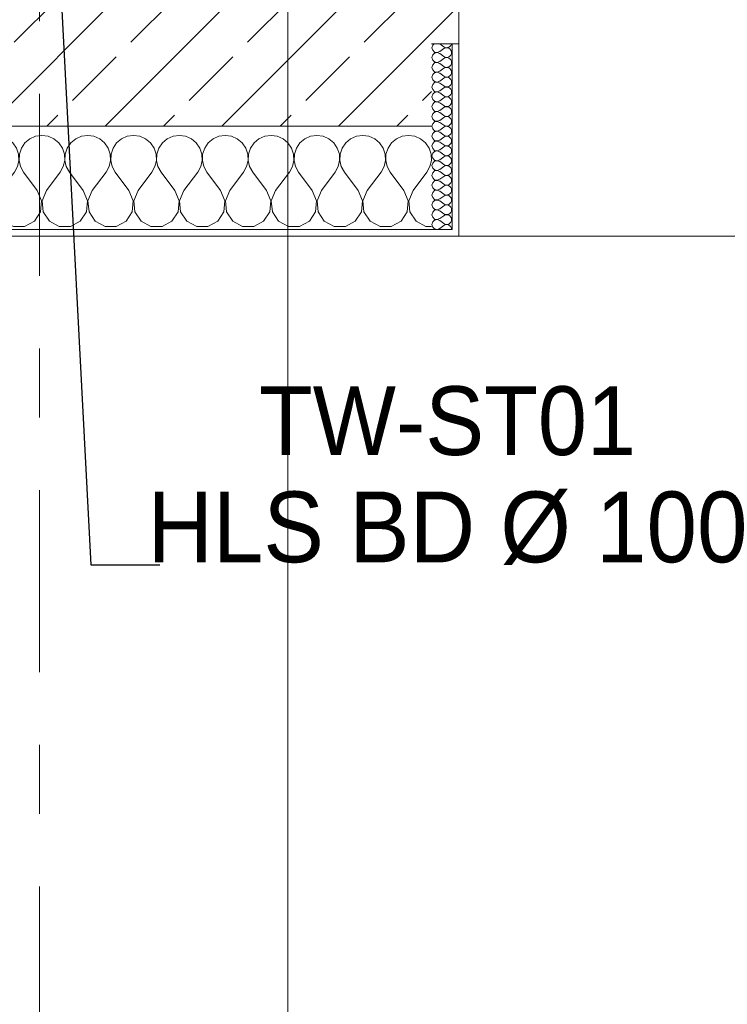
# Model space of a CAD drawing. Header units: metres. Extents: x -3.6 to 84.5, y -11 to 16.8.
# Tile 136 of 137: x 40.1 to 41.1, y -1.3 to 0.2. Entities that reach past the tile are written whole.
import ezdxf

# ---------------------------------------------------------------- set-up
doc = ezdxf.new("R2010")
doc.units = ezdxf.units.M
doc.header["$MEASUREMENT"] = 0
doc.linetypes.add('Strichlinie doppelt', pattern=[0.546806, 0.264583, -0.105833, 0.070556, -0.105833])
for name, color, linetype in [('155 - Bemaßung_ Beschriftung.Ausbau - Deckenelemente', 7, 'Continuous'), ('451 - Universal.Achsen Raster', 7, 'Continuous'), ('604 - Struktur.Wand Aussen', 7, 'Continuous'), ('Neubau_401 - Zone.Raum_ Raumbegrenzung_ Whg.', 7, 'Continuous')]:
    doc.layers.add(name, color=color, linetype=linetype)
doc.styles.add('ERSTELLTER_STIL_2', font='txt')
doc.dimstyles.new('ERSTELLTER_STIL__7', dxfattribs={"dimtxt": 0.18, "dimasz": 0.03648, "dimexe": 0.18, "dimexo": 0.0625, "dimgap": 0, "dimtad": 0, "dimtih": 1, "dimtoh": 1, "dimdec": 4, "dimzin": 0, "dimdsep": 46, "dimcen": 0.09, "dimadec": 0, "dimazin": 0, "dimtfac": 1, "dimtdec": 4, "dimtmove": 0, "dimatfit": 3, "dimldrblk": 'ARROWHEAD_11', "dimfxl": 1, "dimtolj": 1, "dimtzin": 0, "dimarcsym": 0})
pattern_1 = [(0, (0, 0), (0, 0.08660254), [0, -0.05]), (0, (0.025, 0.0433), (0, 0.08660254), [0, -0.05])]

# ---------------------------------------------------------------- blocks, each defined once
blk = doc.blocks.new('*X80')
at = {"layer": '604 - Struktur.Wand Aussen', "color": 7, "linetype": 'Continuous', "lineweight": 5}
for p, q in [((39.5825, -0.0133), (39.58, -0.0154)), ((39.5909, -0.0096), (39.5825, -0.0133)), ((39.6, -0.0083), (39.5909, -0.0096)), ((39.6091, -0.0096), (39.6, -0.0083)), ((39.6175, -0.0133), (39.6091, -0.0096)), ((39.6246, -0.0192), (39.6175, -0.0133)), ((39.6491, -0.0133), (39.6421, -0.0192)), ((39.6576, -0.0096), (39.6491, -0.0133)), ((39.6667, -0.0083), (39.6576, -0.0096)), ((39.6758, -0.0096), (39.6667, -0.0083)), ((39.6842, -0.0133), (39.6758, -0.0096)), ((39.6913, -0.0192), (39.6842, -0.0133)), ((39.7158, -0.0133), (39.7087, -0.0192)), ((39.7242, -0.0096), (39.7158, -0.0133)), ((39.7333, -0.0083), (39.7242, -0.0096)), ((39.7424, -0.0096), (39.7333, -0.0083)), ((39.7509, -0.0133), (39.7424, -0.0096)), ((39.7579, -0.0192), (39.7509, -0.0133)), ((39.7825, -0.0133), (39.7754, -0.0192)), ((39.7909, -0.0096), (39.7825, -0.0133)), ((39.8, -0.0083), (39.7909, -0.0096)), ((39.8091, -0.0096), (39.8, -0.0083)), ((39.8175, -0.0133), (39.8091, -0.0096)), ((39.8246, -0.0192), (39.8175, -0.0133)), ((39.8491, -0.0133), (39.8421, -0.0192)), ((39.8576, -0.0096), (39.8491, -0.0133)), ((39.8667, -0.0083), (39.8576, -0.0096)), ((39.8758, -0.0096), (39.8667, -0.0083)), ((39.8842, -0.0133), (39.8758, -0.0096)), ((39.8913, -0.0192), (39.8842, -0.0133)), ((39.9158, -0.0133), (39.9087, -0.0192)), ((39.9242, -0.0096), (39.9158, -0.0133)), ((39.9333, -0.0083), (39.9242, -0.0096)), ((39.9424, -0.0096), (39.9333, -0.0083)), ((39.9509, -0.0133), (39.9424, -0.0096)), ((39.9579, -0.0192), (39.9509, -0.0133)), ((39.9825, -0.0133), (39.9754, -0.0192)), ((39.9909, -0.0096), (39.9825, -0.0133)), ((40, -0.0083), (39.9909, -0.0096)), ((40.0091, -0.0096), (40, -0.0083)), ((40.0175, -0.0133), (40.0091, -0.0096)), ((40.0246, -0.0192), (40.0175, -0.0133)), ((40.0491, -0.0133), (40.0421, -0.0192)), ((40.0576, -0.0096), (40.0491, -0.0133)), ((40.0667, -0.0083), (40.0576, -0.0096)), ((40.0758, -0.0096), (40.0667, -0.0083)), ((40.0842, -0.0133), (40.0758, -0.0096)), ((40.0913, -0.0192), (40.0842, -0.0133)), ((40.1158, -0.0133), (40.1087, -0.0192)), ((40.1242, -0.0096), (40.1158, -0.0133)), ((40.1333, -0.0083), (40.1242, -0.0096)), ((40.1424, -0.0096), (40.1333, -0.0083)), ((40.1509, -0.0133), (40.1424, -0.0096)), ((40.1579, -0.0192), (40.1509, -0.0133)), ((40.1825, -0.0133), (40.1754, -0.0192)), ((40.1909, -0.0096), (40.1825, -0.0133)), ((40.2, -0.0083), (40.1909, -0.0096)), ((40.2091, -0.0096), (40.2, -0.0083)), ((40.2175, -0.0133), (40.2091, -0.0096)), ((40.2246, -0.0192), (40.2175, -0.0133)), ((40.2491, -0.0133), (40.2421, -0.0192)), ((40.2576, -0.0096), (40.2491, -0.0133)), ((40.2667, -0.0083), (40.2576, -0.0096)), ((40.2758, -0.0096), (40.2667, -0.0083)), ((40.2842, -0.0133), (40.2758, -0.0096)), ((40.2913, -0.0192), (40.2842, -0.0133)), ((40.3158, -0.0133), (40.3087, -0.0192)), ((40.3242, -0.0096), (40.3158, -0.0133)), ((40.3333, -0.0083), (40.3242, -0.0096)), ((40.3424, -0.0096), (40.3333, -0.0083)), ((40.3509, -0.0133), (40.3424, -0.0096)), ((40.3579, -0.0192), (40.3509, -0.0133)), ((40.3825, -0.0133), (40.3754, -0.0192)), ((40.3909, -0.0096), (40.3825, -0.0133)), ((40.4, -0.0083), (40.3909, -0.0096)), ((40.4091, -0.0096), (40.4, -0.0083)), ((40.4175, -0.0133), (40.4091, -0.0096)), ((40.4246, -0.0192), (40.4175, -0.0133)), ((40.4491, -0.0133), (40.4421, -0.0192)), ((40.4576, -0.0096), (40.4491, -0.0133)), ((40.4667, -0.0083), (40.4576, -0.0096)), ((40.4758, -0.0096), (40.4667, -0.0083)), ((40.4842, -0.0133), (40.4758, -0.0096)), ((40.4913, -0.0192), (40.4842, -0.0133)), ((40.5158, -0.0133), (40.5087, -0.0192)), ((40.5242, -0.0096), (40.5158, -0.0133)), ((40.5333, -0.0083), (40.5242, -0.0096)), ((40.5424, -0.0096), (40.5333, -0.0083)), ((40.5509, -0.0133), (40.5424, -0.0096)), ((40.5579, -0.0192), (40.5509, -0.0133)), ((40.5825, -0.0133), (40.5754, -0.0192)), ((40.5909, -0.0096), (40.5825, -0.0133)), ((40.6, -0.0083), (40.5909, -0.0096)), ((40.6091, -0.0096), (40.6, -0.0083)), ((40.6175, -0.0133), (40.6091, -0.0096)), ((40.6246, -0.0192), (40.6175, -0.0133)), ((40.6491, -0.0133), (40.6421, -0.0192)), ((40.6576, -0.0096), (40.6491, -0.0133)), ((40.6667, -0.0083), (40.6576, -0.0096)), ((40.6758, -0.0096), (40.6667, -0.0083)), ((40.6842, -0.0133), (40.6758, -0.0096)), ((40.6913, -0.0192), (40.6842, -0.0133)), ((39.6298, -0.0268), (39.6246, -0.0192)), ((39.6328, -0.0355), (39.6298, -0.0268)), ((39.6369, -0.0268), (39.6339, -0.0355)), ((39.6421, -0.0192), (39.6369, -0.0268)), ((39.6965, -0.0268), (39.6913, -0.0192)), ((39.6994, -0.0355), (39.6965, -0.0268)), ((39.7035, -0.0268), (39.7006, -0.0355)), ((39.7087, -0.0192), (39.7035, -0.0268)), ((39.7631, -0.0268), (39.7579, -0.0192)), ((39.7661, -0.0355), (39.7631, -0.0268)), ((39.7702, -0.0268), (39.7672, -0.0355)), ((39.7754, -0.0192), (39.7702, -0.0268)), ((39.8298, -0.0268), (39.8246, -0.0192)), ((39.8328, -0.0355), (39.8298, -0.0268)), ((39.8369, -0.0268), (39.8339, -0.0355)), ((39.8421, -0.0192), (39.8369, -0.0268)), ((39.8965, -0.0268), (39.8913, -0.0192)), ((39.8994, -0.0355), (39.8965, -0.0268)), ((39.9035, -0.0268), (39.9006, -0.0355)), ((39.9087, -0.0192), (39.9035, -0.0268)), ((39.9631, -0.0268), (39.9579, -0.0192)), ((39.9661, -0.0355), (39.9631, -0.0268)), ((39.9702, -0.0268), (39.9672, -0.0355)), ((39.9754, -0.0192), (39.9702, -0.0268)), ((40.0298, -0.0268), (40.0246, -0.0192)), ((40.0328, -0.0355), (40.0298, -0.0268)), ((40.0369, -0.0268), (40.0339, -0.0355)), ((40.0421, -0.0192), (40.0369, -0.0268)), ((40.0965, -0.0268), (40.0913, -0.0192)), ((40.0994, -0.0355), (40.0965, -0.0268)), ((40.1035, -0.0268), (40.1006, -0.0355)), ((40.1087, -0.0192), (40.1035, -0.0268)), ((40.1631, -0.0268), (40.1579, -0.0192)), ((40.1661, -0.0355), (40.1631, -0.0268)), ((40.1702, -0.0268), (40.1672, -0.0355)), ((40.1754, -0.0192), (40.1702, -0.0268)), ((40.2298, -0.0268), (40.2246, -0.0192)), ((40.2328, -0.0355), (40.2298, -0.0268)), ((40.2369, -0.0268), (40.2339, -0.0355)), ((40.2421, -0.0192), (40.2369, -0.0268)), ((40.2965, -0.0268), (40.2913, -0.0192)), ((40.2994, -0.0355), (40.2965, -0.0268)), ((40.3035, -0.0268), (40.3006, -0.0355)), ((40.3087, -0.0192), (40.3035, -0.0268)), ((40.3631, -0.0268), (40.3579, -0.0192)), ((40.3661, -0.0355), (40.3631, -0.0268)), ((40.3702, -0.0268), (40.3672, -0.0355)), ((40.3754, -0.0192), (40.3702, -0.0268)), ((40.4298, -0.0268), (40.4246, -0.0192)), ((40.4328, -0.0355), (40.4298, -0.0268)), ((40.4369, -0.0268), (40.4339, -0.0355)), ((40.4421, -0.0192), (40.4369, -0.0268)), ((40.4965, -0.0268), (40.4913, -0.0192)), ((40.4994, -0.0355), (40.4965, -0.0268)), ((40.5035, -0.0268), (40.5006, -0.0355)), ((40.5087, -0.0192), (40.5035, -0.0268)), ((40.5631, -0.0268), (40.5579, -0.0192)), ((40.5661, -0.0355), (40.5631, -0.0268)), ((40.5702, -0.0268), (40.5672, -0.0355)), ((40.5754, -0.0192), (40.5702, -0.0268)), ((40.6298, -0.0268), (40.6246, -0.0192)), ((40.6328, -0.0355), (40.6298, -0.0268)), ((40.6369, -0.0268), (40.6339, -0.0355)), ((40.6421, -0.0192), (40.6369, -0.0268)), ((40.6965, -0.0268), (40.6913, -0.0192)), ((40.6994, -0.0355), (40.6965, -0.0268)), ((39.6332, -0.0447), (39.6328, -0.0355)), ((39.6339, -0.0355), (39.6335, -0.0447)), ((39.6999, -0.0447), (39.6994, -0.0355)), ((39.7006, -0.0355), (39.7001, -0.0447)), ((39.7665, -0.0447), (39.7661, -0.0355)), ((39.7672, -0.0355), (39.7668, -0.0447)), ((39.8332, -0.0447), (39.8328, -0.0355)), ((39.8339, -0.0355), (39.8335, -0.0447)), ((39.8999, -0.0447), (39.8994, -0.0355)), ((39.9006, -0.0355), (39.9001, -0.0447)), ((39.9665, -0.0447), (39.9661, -0.0355)), ((39.9672, -0.0355), (39.9668, -0.0447)), ((40.0332, -0.0447), (40.0328, -0.0355)), ((40.0339, -0.0355), (40.0335, -0.0447)), ((40.0999, -0.0447), (40.0994, -0.0355)), ((40.1006, -0.0355), (40.1001, -0.0447)), ((40.1665, -0.0447), (40.1661, -0.0355)), ((40.1672, -0.0355), (40.1668, -0.0447)), ((40.2332, -0.0447), (40.2328, -0.0355)), ((40.2339, -0.0355), (40.2335, -0.0447)), ((40.2999, -0.0447), (40.2994, -0.0355)), ((40.3006, -0.0355), (40.3001, -0.0447)), ((40.3665, -0.0447), (40.3661, -0.0355)), ((40.3672, -0.0355), (40.3668, -0.0447)), ((40.4332, -0.0447), (40.4328, -0.0355)), ((40.4339, -0.0355), (40.4335, -0.0447)), ((40.4999, -0.0447), (40.4994, -0.0355)), ((40.5006, -0.0355), (40.5001, -0.0447)), ((40.5665, -0.0447), (40.5661, -0.0355)), ((40.5672, -0.0355), (40.5668, -0.0447)), ((40.6332, -0.0447), (40.6328, -0.0355)), ((40.6339, -0.0355), (40.6335, -0.0447)), ((40.6999, -0.0447), (40.6994, -0.0355)), ((39.6267, -0.0617), (39.6311, -0.0536)), ((39.6311, -0.0536), (39.6332, -0.0447)), ((39.6335, -0.0447), (39.6355, -0.0536)), ((39.6355, -0.0536), (39.64, -0.0617)), ((39.6933, -0.0617), (39.6978, -0.0536)), ((39.6978, -0.0536), (39.6999, -0.0447)), ((39.7001, -0.0447), (39.7022, -0.0536)), ((39.7022, -0.0536), (39.7067, -0.0617)), ((39.76, -0.0617), (39.7645, -0.0536)), ((39.7645, -0.0536), (39.7665, -0.0447)), ((39.7668, -0.0447), (39.7689, -0.0536)), ((39.7689, -0.0536), (39.7733, -0.0617)), ((39.8267, -0.0617), (39.8311, -0.0536)), ((39.8311, -0.0536), (39.8332, -0.0447)), ((39.8335, -0.0447), (39.8355, -0.0536)), ((39.8355, -0.0536), (39.84, -0.0617)), ((39.8933, -0.0617), (39.8978, -0.0536)), ((39.8978, -0.0536), (39.8999, -0.0447)), ((39.9001, -0.0447), (39.9022, -0.0536)), ((39.9022, -0.0536), (39.9067, -0.0617)), ((39.96, -0.0617), (39.9645, -0.0536)), ((39.9645, -0.0536), (39.9665, -0.0447)), ((39.9668, -0.0447), (39.9689, -0.0536)), ((39.9689, -0.0536), (39.9733, -0.0617)), ((40.0267, -0.0617), (40.0311, -0.0536)), ((40.0311, -0.0536), (40.0332, -0.0447)), ((40.0335, -0.0447), (40.0355, -0.0536)), ((40.0355, -0.0536), (40.04, -0.0617)), ((40.0933, -0.0617), (40.0978, -0.0536)), ((40.0978, -0.0536), (40.0999, -0.0447)), ((40.1001, -0.0447), (40.1022, -0.0536)), ((40.1022, -0.0536), (40.1067, -0.0617)), ((40.16, -0.0617), (40.1645, -0.0536)), ((40.1645, -0.0536), (40.1665, -0.0447)), ((40.1668, -0.0447), (40.1689, -0.0536)), ((40.1689, -0.0536), (40.1733, -0.0617)), ((40.2267, -0.0617), (40.2311, -0.0536)), ((40.2311, -0.0536), (40.2332, -0.0447)), ((40.2335, -0.0447), (40.2355, -0.0536)), ((40.2355, -0.0536), (40.24, -0.0617)), ((40.2933, -0.0617), (40.2978, -0.0536)), ((40.2978, -0.0536), (40.2999, -0.0447)), ((40.3001, -0.0447), (40.3022, -0.0536)), ((40.3022, -0.0536), (40.3067, -0.0617)), ((40.36, -0.0617), (40.3645, -0.0536)), ((40.3645, -0.0536), (40.3665, -0.0447)), ((40.3668, -0.0447), (40.3689, -0.0536)), ((40.3689, -0.0536), (40.3733, -0.0617)), ((40.4267, -0.0617), (40.4311, -0.0536)), ((40.4311, -0.0536), (40.4332, -0.0447)), ((40.4335, -0.0447), (40.4355, -0.0536)), ((40.4355, -0.0536), (40.44, -0.0617)), ((40.4933, -0.0617), (40.4978, -0.0536)), ((40.4978, -0.0536), (40.4999, -0.0447)), ((40.5001, -0.0447), (40.5022, -0.0536)), ((40.5022, -0.0536), (40.5067, -0.0617)), ((40.56, -0.0617), (40.5645, -0.0536)), ((40.5645, -0.0536), (40.5665, -0.0447)), ((40.5668, -0.0447), (40.5689, -0.0536)), ((40.5689, -0.0536), (40.5733, -0.0617)), ((40.6267, -0.0617), (40.6311, -0.0536)), ((40.6311, -0.0536), (40.6332, -0.0447)), ((40.6335, -0.0447), (40.6355, -0.0536)), ((40.6355, -0.0536), (40.64, -0.0617)), ((40.6933, -0.0617), (40.6978, -0.0536)), ((40.6978, -0.0536), (40.6999, -0.0447)), ((39.5933, -0.0883), (39.58, -0.0706)), ((39.6067, -0.0883), (39.6267, -0.0617)), ((39.66, -0.0883), (39.64, -0.0617)), ((39.6733, -0.0883), (39.6933, -0.0617)), ((39.7267, -0.0883), (39.7067, -0.0617)), ((39.74, -0.0883), (39.76, -0.0617)), ((39.7933, -0.0883), (39.7733, -0.0617)), ((39.8067, -0.0883), (39.8267, -0.0617)), ((39.86, -0.0883), (39.84, -0.0617)), ((39.8733, -0.0883), (39.8933, -0.0617)), ((39.9267, -0.0883), (39.9067, -0.0617)), ((39.94, -0.0883), (39.96, -0.0617)), ((39.9933, -0.0883), (39.9733, -0.0617)), ((40.0067, -0.0883), (40.0267, -0.0617)), ((40.06, -0.0883), (40.04, -0.0617)), ((40.0733, -0.0883), (40.0933, -0.0617)), ((40.1267, -0.0883), (40.1067, -0.0617)), ((40.14, -0.0883), (40.16, -0.0617)), ((40.1933, -0.0883), (40.1733, -0.0617)), ((40.2067, -0.0883), (40.2267, -0.0617)), ((40.26, -0.0883), (40.24, -0.0617)), ((40.2733, -0.0883), (40.2933, -0.0617)), ((40.3267, -0.0883), (40.3067, -0.0617)), ((40.34, -0.0883), (40.36, -0.0617)), ((40.3933, -0.0883), (40.3733, -0.0617)), ((40.4067, -0.0883), (40.4267, -0.0617)), ((40.46, -0.0883), (40.44, -0.0617)), ((40.4733, -0.0883), (40.4933, -0.0617)), ((40.5267, -0.0883), (40.5067, -0.0617)), ((40.54, -0.0883), (40.56, -0.0617)), ((40.5933, -0.0883), (40.5733, -0.0617)), ((40.6067, -0.0883), (40.6267, -0.0617)), ((40.66, -0.0883), (40.64, -0.0617)), ((40.6733, -0.0883), (40.6933, -0.0617)), ((39.5996, -0.1033), (39.5933, -0.0883)), ((39.6067, -0.0883), (39.6004, -0.1033)), ((39.6663, -0.1033), (39.66, -0.0883)), ((39.6733, -0.0883), (39.667, -0.1033)), ((39.733, -0.1033), (39.7267, -0.0883)), ((39.74, -0.0883), (39.7337, -0.1033)), ((39.7996, -0.1033), (39.7933, -0.0883)), ((39.8067, -0.0883), (39.8004, -0.1033)), ((39.8663, -0.1033), (39.86, -0.0883)), ((39.8733, -0.0883), (39.867, -0.1033)), ((39.933, -0.1033), (39.9267, -0.0883)), ((39.94, -0.0883), (39.9337, -0.1033)), ((39.9996, -0.1033), (39.9933, -0.0883)), ((40.0067, -0.0883), (40.0004, -0.1033)), ((40.0663, -0.1033), (40.06, -0.0883)), ((40.0733, -0.0883), (40.067, -0.1033)), ((40.133, -0.1033), (40.1267, -0.0883)), ((40.14, -0.0883), (40.1337, -0.1033)), ((40.1996, -0.1033), (40.1933, -0.0883)), ((40.2067, -0.0883), (40.2004, -0.1033)), ((40.2663, -0.1033), (40.26, -0.0883)), ((40.2733, -0.0883), (40.267, -0.1033)), ((40.333, -0.1033), (40.3267, -0.0883)), ((40.34, -0.0883), (40.3337, -0.1033)), ((40.3996, -0.1033), (40.3933, -0.0883)), ((40.4067, -0.0883), (40.4004, -0.1033)), ((40.4663, -0.1033), (40.46, -0.0883)), ((40.4733, -0.0883), (40.467, -0.1033)), ((40.533, -0.1033), (40.5267, -0.0883)), ((40.54, -0.0883), (40.5337, -0.1033)), ((40.5996, -0.1033), (40.5933, -0.0883)), ((40.6067, -0.0883), (40.6004, -0.1033)), ((40.6663, -0.1033), (40.66, -0.0883)), ((40.6733, -0.0883), (40.667, -0.1033)), ((39.5981, -0.1195), (39.5996, -0.1033)), ((39.6004, -0.1033), (39.6019, -0.1195)), ((39.6648, -0.1195), (39.6663, -0.1033)), ((39.667, -0.1033), (39.6686, -0.1195)), ((39.7314, -0.1195), (39.733, -0.1033)), ((39.7337, -0.1033), (39.7352, -0.1195)), ((39.7981, -0.1195), (39.7996, -0.1033)), ((39.8004, -0.1033), (39.8019, -0.1195)), ((39.8648, -0.1195), (39.8663, -0.1033)), ((39.867, -0.1033), (39.8686, -0.1195)), ((39.9314, -0.1195), (39.933, -0.1033)), ((39.9337, -0.1033), (39.9352, -0.1195)), ((39.9981, -0.1195), (39.9996, -0.1033)), ((40.0004, -0.1033), (40.0019, -0.1195)), ((40.0648, -0.1195), (40.0663, -0.1033)), ((40.067, -0.1033), (40.0686, -0.1195)), ((40.1314, -0.1195), (40.133, -0.1033)), ((40.1337, -0.1033), (40.1352, -0.1195)), ((40.1981, -0.1195), (40.1996, -0.1033)), ((40.2004, -0.1033), (40.2019, -0.1195)), ((40.2648, -0.1195), (40.2663, -0.1033)), ((40.267, -0.1033), (40.2686, -0.1195)), ((40.3314, -0.1195), (40.333, -0.1033)), ((40.3337, -0.1033), (40.3352, -0.1195)), ((40.3981, -0.1195), (40.3996, -0.1033)), ((40.4004, -0.1033), (40.4019, -0.1195)), ((40.4648, -0.1195), (40.4663, -0.1033)), ((40.467, -0.1033), (40.4686, -0.1195)), ((40.5314, -0.1195), (40.533, -0.1033)), ((40.5337, -0.1033), (40.5352, -0.1195)), ((40.5981, -0.1195), (40.5996, -0.1033)), ((40.6004, -0.1033), (40.6019, -0.1195)), ((40.6648, -0.1195), (40.6663, -0.1033)), ((40.667, -0.1033), (40.6686, -0.1195)), ((39.5891, -0.133), (39.5981, -0.1195)), ((39.6019, -0.1195), (39.6109, -0.133)), ((39.6558, -0.133), (39.6648, -0.1195)), ((39.6686, -0.1195), (39.6776, -0.133)), ((39.7224, -0.133), (39.7314, -0.1195)), ((39.7352, -0.1195), (39.7442, -0.133)), ((39.7891, -0.133), (39.7981, -0.1195)), ((39.8019, -0.1195), (39.8109, -0.133)), ((39.8558, -0.133), (39.8648, -0.1195)), ((39.8686, -0.1195), (39.8776, -0.133)), ((39.9224, -0.133), (39.9314, -0.1195)), ((39.9352, -0.1195), (39.9442, -0.133)), ((39.9891, -0.133), (39.9981, -0.1195)), ((40.0019, -0.1195), (40.0109, -0.133)), ((40.0558, -0.133), (40.0648, -0.1195)), ((40.0686, -0.1195), (40.0776, -0.133)), ((40.1224, -0.133), (40.1314, -0.1195)), ((40.1352, -0.1195), (40.1442, -0.133)), ((40.1891, -0.133), (40.1981, -0.1195)), ((40.2019, -0.1195), (40.2109, -0.133)), ((40.2558, -0.133), (40.2648, -0.1195)), ((40.2686, -0.1195), (40.2776, -0.133)), ((40.3224, -0.133), (40.3314, -0.1195)), ((40.3352, -0.1195), (40.3442, -0.133)), ((40.3891, -0.133), (40.3981, -0.1195)), ((40.4019, -0.1195), (40.4109, -0.133)), ((40.4558, -0.133), (40.4648, -0.1195)), ((40.4686, -0.1195), (40.4776, -0.133)), ((40.5224, -0.133), (40.5314, -0.1195)), ((40.5352, -0.1195), (40.5442, -0.133)), ((40.5891, -0.133), (40.5981, -0.1195)), ((40.6019, -0.1195), (40.6109, -0.133)), ((40.6558, -0.133), (40.6648, -0.1195)), ((40.6686, -0.1195), (40.6776, -0.133)), ((39.58, -0.1379), (39.5891, -0.133)), ((39.6109, -0.133), (39.6252, -0.1407)), ((39.6252, -0.1407), (39.6415, -0.1407)), ((39.6415, -0.1407), (39.6558, -0.133)), ((39.6776, -0.133), (39.6919, -0.1407)), ((39.6919, -0.1407), (39.7081, -0.1407)), ((39.7081, -0.1407), (39.7224, -0.133)), ((39.7442, -0.133), (39.7585, -0.1407)), ((39.7585, -0.1407), (39.7748, -0.1407)), ((39.7748, -0.1407), (39.7891, -0.133)), ((39.8109, -0.133), (39.8252, -0.1407)), ((39.8252, -0.1407), (39.8415, -0.1407)), ((39.8415, -0.1407), (39.8558, -0.133)), ((39.8776, -0.133), (39.8919, -0.1407)), ((39.8919, -0.1407), (39.9081, -0.1407)), ((39.9081, -0.1407), (39.9224, -0.133)), ((39.9442, -0.133), (39.9585, -0.1407)), ((39.9585, -0.1407), (39.9748, -0.1407)), ((39.9748, -0.1407), (39.9891, -0.133)), ((40.0109, -0.133), (40.0252, -0.1407)), ((40.0252, -0.1407), (40.0415, -0.1407)), ((40.0415, -0.1407), (40.0558, -0.133)), ((40.0776, -0.133), (40.0919, -0.1407)), ((40.0919, -0.1407), (40.1081, -0.1407)), ((40.1081, -0.1407), (40.1224, -0.133)), ((40.1442, -0.133), (40.1585, -0.1407)), ((40.1585, -0.1407), (40.1748, -0.1407)), ((40.1748, -0.1407), (40.1891, -0.133)), ((40.2109, -0.133), (40.2252, -0.1407)), ((40.2252, -0.1407), (40.2415, -0.1407)), ((40.2415, -0.1407), (40.2558, -0.133)), ((40.2776, -0.133), (40.2919, -0.1407)), ((40.2919, -0.1407), (40.3081, -0.1407)), ((40.3081, -0.1407), (40.3224, -0.133)), ((40.3442, -0.133), (40.3585, -0.1407)), ((40.3585, -0.1407), (40.3748, -0.1407)), ((40.3748, -0.1407), (40.3891, -0.133)), ((40.4109, -0.133), (40.4252, -0.1407)), ((40.4252, -0.1407), (40.4415, -0.1407)), ((40.4415, -0.1407), (40.4558, -0.133)), ((40.4776, -0.133), (40.4919, -0.1407)), ((40.4919, -0.1407), (40.5081, -0.1407)), ((40.5081, -0.1407), (40.5224, -0.133)), ((40.5442, -0.133), (40.5585, -0.1407)), ((40.5585, -0.1407), (40.5748, -0.1407)), ((40.5748, -0.1407), (40.5891, -0.133)), ((40.6109, -0.133), (40.6252, -0.1407)), ((40.6252, -0.1407), (40.6415, -0.1407)), ((40.6415, -0.1407), (40.6558, -0.133)), ((40.6776, -0.133), (40.6919, -0.1407)), ((40.6919, -0.1407), (40.7, -0.1407))]:
    blk.add_line(p, q, dxfattribs=at)
blk = doc.blocks.new('*X86')
at = {"layer": '604 - Struktur.Wand Aussen', "color": 7, "linetype": 'Continuous', "lineweight": 5}
for p, q in [((40.7018, 0.123), (40.7007, 0.1193)), ((40.7007, 0.1193), (40.7018, 0.1155)), ((40.7039, 0.125), (40.7018, 0.123)), ((40.7018, 0.1155), (40.7047, 0.1129)), ((40.7121, 0.125), (40.7179, 0.1207)), ((40.7121, 0.1136), (40.7179, 0.1179)), ((40.7179, 0.1207), (40.7196, 0.1198)), ((40.7196, 0.1188), (40.7179, 0.1179)), ((40.7196, 0.1198), (40.7215, 0.1193)), ((40.7215, 0.1193), (40.7196, 0.1188)), ((40.7215, 0.1193), (40.7235, 0.1194)), ((40.7235, 0.1192), (40.7215, 0.1193)), ((40.7235, 0.1194), (40.7253, 0.12)), ((40.7253, 0.1185), (40.7235, 0.1192)), ((40.7253, 0.12), (40.727, 0.1212)), ((40.727, 0.1174), (40.7253, 0.1185)), ((40.727, 0.1212), (40.7282, 0.1227)), ((40.7282, 0.1159), (40.727, 0.1174)), ((40.7282, 0.1227), (40.729, 0.1245)), ((40.729, 0.1141), (40.7282, 0.1159)), ((40.729, 0.1245), (40.7291, 0.125)), ((40.7018, 0.1088), (40.7007, 0.105)), ((40.7007, 0.105), (40.7018, 0.1012)), ((40.7047, 0.1114), (40.7018, 0.1088)), ((40.7018, 0.1012), (40.7047, 0.0986)), ((40.7047, 0.1129), (40.7085, 0.1122)), ((40.7085, 0.1121), (40.7047, 0.1114)), ((40.7085, 0.1122), (40.7121, 0.1136)), ((40.7121, 0.1107), (40.7085, 0.1121)), ((40.7121, 0.1107), (40.7179, 0.1064)), ((40.7121, 0.0993), (40.7179, 0.1036)), ((40.7179, 0.1064), (40.7196, 0.1055)), ((40.7196, 0.1045), (40.7179, 0.1036)), ((40.7196, 0.1055), (40.7215, 0.105)), ((40.7215, 0.105), (40.7196, 0.1045)), ((40.7215, 0.105), (40.7235, 0.1051)), ((40.7235, 0.1049), (40.7215, 0.105)), ((40.7235, 0.1051), (40.7253, 0.1058)), ((40.7253, 0.1042), (40.7235, 0.1049)), ((40.7253, 0.1058), (40.727, 0.1069)), ((40.727, 0.1031), (40.7253, 0.1042)), ((40.727, 0.1069), (40.7282, 0.1084)), ((40.7282, 0.1016), (40.727, 0.1031)), ((40.7282, 0.1084), (40.729, 0.1102)), ((40.729, 0.0998), (40.7282, 0.1016)), ((40.7293, 0.1121), (40.729, 0.1141)), ((40.729, 0.1102), (40.7293, 0.1121)), ((40.7018, 0.0945), (40.7007, 0.0907)), ((40.7007, 0.0907), (40.7018, 0.087)), ((40.7047, 0.0971), (40.7018, 0.0945)), ((40.7018, 0.087), (40.7047, 0.0843)), ((40.7047, 0.0986), (40.7085, 0.0979)), ((40.7085, 0.0978), (40.7047, 0.0971)), ((40.7085, 0.0979), (40.7121, 0.0993)), ((40.7121, 0.0964), (40.7085, 0.0978)), ((40.7121, 0.0964), (40.7179, 0.0921)), ((40.7121, 0.085), (40.7179, 0.0893)), ((40.7179, 0.0921), (40.7196, 0.0912)), ((40.7196, 0.0902), (40.7179, 0.0893)), ((40.7196, 0.0912), (40.7215, 0.0907)), ((40.7215, 0.0907), (40.7196, 0.0902)), ((40.7215, 0.0907), (40.7235, 0.0908)), ((40.7235, 0.0906), (40.7215, 0.0907)), ((40.7235, 0.0908), (40.7253, 0.0915)), ((40.7253, 0.09), (40.7235, 0.0906)), ((40.7253, 0.0915), (40.727, 0.0926)), ((40.727, 0.0888), (40.7253, 0.09)), ((40.727, 0.0926), (40.7282, 0.0941)), ((40.7282, 0.0873), (40.727, 0.0888)), ((40.7282, 0.0941), (40.729, 0.0959)), ((40.729, 0.0855), (40.7282, 0.0873)), ((40.7293, 0.0979), (40.729, 0.0998)), ((40.729, 0.0959), (40.7293, 0.0979)), ((40.7018, 0.0802), (40.7007, 0.0764)), ((40.7007, 0.0764), (40.7018, 0.0727)), ((40.7047, 0.0828), (40.7018, 0.0802)), ((40.7018, 0.0727), (40.7047, 0.07)), ((40.7047, 0.0843), (40.7085, 0.0836)), ((40.7085, 0.0835), (40.7047, 0.0828)), ((40.7085, 0.0836), (40.7121, 0.085)), ((40.7121, 0.0821), (40.7085, 0.0835)), ((40.7121, 0.0821), (40.7179, 0.0779)), ((40.7121, 0.0707), (40.7179, 0.075)), ((40.7179, 0.0779), (40.7196, 0.0769)), ((40.7196, 0.076), (40.7179, 0.075)), ((40.7196, 0.0769), (40.7215, 0.0765)), ((40.7215, 0.0764), (40.7196, 0.076)), ((40.7215, 0.0765), (40.7235, 0.0766)), ((40.7235, 0.0763), (40.7215, 0.0764)), ((40.7235, 0.0766), (40.7253, 0.0772)), ((40.7253, 0.0757), (40.7235, 0.0763)), ((40.7253, 0.0772), (40.727, 0.0783)), ((40.727, 0.0746), (40.7253, 0.0757)), ((40.727, 0.0783), (40.7282, 0.0798)), ((40.7282, 0.073), (40.727, 0.0746)), ((40.7282, 0.0798), (40.729, 0.0816)), ((40.729, 0.0712), (40.7282, 0.073)), ((40.7293, 0.0836), (40.729, 0.0855)), ((40.729, 0.0816), (40.7293, 0.0836)), ((40.7018, 0.0659), (40.7007, 0.0621)), ((40.7007, 0.0621), (40.7018, 0.0584)), ((40.7047, 0.0685), (40.7018, 0.0659)), ((40.7018, 0.0584), (40.7047, 0.0558)), ((40.7047, 0.07), (40.7085, 0.0693)), ((40.7085, 0.0693), (40.7047, 0.0685)), ((40.7085, 0.0693), (40.7121, 0.0707)), ((40.7121, 0.0679), (40.7085, 0.0693)), ((40.7121, 0.0679), (40.7179, 0.0636)), ((40.7121, 0.0564), (40.7179, 0.0607)), ((40.7179, 0.0636), (40.7196, 0.0626)), ((40.7196, 0.0617), (40.7179, 0.0607)), ((40.7196, 0.0626), (40.7215, 0.0622)), ((40.7215, 0.0621), (40.7196, 0.0617)), ((40.7215, 0.0622), (40.7235, 0.0623)), ((40.7235, 0.062), (40.7215, 0.0621)), ((40.7235, 0.0623), (40.7253, 0.0629)), ((40.7253, 0.0614), (40.7235, 0.062)), ((40.7253, 0.0629), (40.727, 0.064)), ((40.727, 0.0603), (40.7253, 0.0614)), ((40.727, 0.064), (40.7282, 0.0655)), ((40.7282, 0.0588), (40.727, 0.0603)), ((40.7282, 0.0655), (40.729, 0.0673)), ((40.729, 0.057), (40.7282, 0.0588)), ((40.7293, 0.0693), (40.729, 0.0712)), ((40.729, 0.0673), (40.7293, 0.0693)), ((40.7018, 0.0516), (40.7007, 0.0479)), ((40.7007, 0.0479), (40.7018, 0.0441)), ((40.7047, 0.0542), (40.7018, 0.0516)), ((40.7018, 0.0441), (40.7047, 0.0415)), ((40.7047, 0.0558), (40.7085, 0.055)), ((40.7085, 0.055), (40.7047, 0.0542)), ((40.7085, 0.055), (40.7121, 0.0564)), ((40.7121, 0.0536), (40.7085, 0.055)), ((40.7121, 0.0536), (40.7179, 0.0493)), ((40.7121, 0.0421), (40.7179, 0.0464)), ((40.7179, 0.0493), (40.7196, 0.0483)), ((40.7196, 0.0474), (40.7179, 0.0464)), ((40.7196, 0.0483), (40.7215, 0.0479)), ((40.7215, 0.0478), (40.7196, 0.0474)), ((40.7215, 0.0479), (40.7235, 0.048)), ((40.7235, 0.0477), (40.7215, 0.0478)), ((40.7235, 0.048), (40.7253, 0.0486)), ((40.7253, 0.0471), (40.7235, 0.0477)), ((40.7253, 0.0486), (40.727, 0.0497)), ((40.727, 0.046), (40.7253, 0.0471)), ((40.727, 0.0497), (40.7282, 0.0512)), ((40.7282, 0.0445), (40.727, 0.046)), ((40.7282, 0.0512), (40.729, 0.053)), ((40.729, 0.0427), (40.7282, 0.0445)), ((40.7293, 0.055), (40.729, 0.057)), ((40.729, 0.053), (40.7293, 0.055)), ((40.7018, 0.0373), (40.7007, 0.0336)), ((40.7007, 0.0336), (40.7018, 0.0298)), ((40.7047, 0.04), (40.7018, 0.0373)), ((40.7018, 0.0298), (40.7047, 0.0272)), ((40.7047, 0.0415), (40.7085, 0.0407)), ((40.7085, 0.0407), (40.7047, 0.04)), ((40.7085, 0.0407), (40.7121, 0.0421)), ((40.7121, 0.0393), (40.7085, 0.0407)), ((40.7121, 0.0393), (40.7179, 0.035)), ((40.7121, 0.0279), (40.7179, 0.0321)), ((40.7179, 0.035), (40.7196, 0.034)), ((40.7196, 0.0331), (40.7179, 0.0321)), ((40.7196, 0.034), (40.7215, 0.0336)), ((40.7215, 0.0335), (40.7196, 0.0331)), ((40.7215, 0.0336), (40.7235, 0.0337)), ((40.7235, 0.0334), (40.7215, 0.0335)), ((40.7235, 0.0337), (40.7253, 0.0343)), ((40.7253, 0.0328), (40.7235, 0.0334)), ((40.7253, 0.0343), (40.727, 0.0354)), ((40.727, 0.0317), (40.7253, 0.0328)), ((40.727, 0.0354), (40.7282, 0.037)), ((40.7282, 0.0302), (40.727, 0.0317)), ((40.7282, 0.037), (40.729, 0.0388)), ((40.729, 0.0284), (40.7282, 0.0302)), ((40.7293, 0.0407), (40.729, 0.0427)), ((40.729, 0.0388), (40.7293, 0.0407)), ((40.7018, 0.023), (40.7007, 0.0193)), ((40.7007, 0.0193), (40.7018, 0.0155)), ((40.7047, 0.0257), (40.7018, 0.023)), ((40.7018, 0.0155), (40.7047, 0.0129)), ((40.7047, 0.0272), (40.7085, 0.0265)), ((40.7085, 0.0264), (40.7047, 0.0257)), ((40.7085, 0.0265), (40.7121, 0.0279)), ((40.7121, 0.025), (40.7085, 0.0264)), ((40.7121, 0.025), (40.7179, 0.0207)), ((40.7121, 0.0136), (40.7179, 0.0179)), ((40.7179, 0.0207), (40.7196, 0.0198)), ((40.7196, 0.0188), (40.7179, 0.0179)), ((40.7196, 0.0198), (40.7215, 0.0193)), ((40.7215, 0.0193), (40.7196, 0.0188)), ((40.7215, 0.0193), (40.7235, 0.0194)), ((40.7235, 0.0192), (40.7215, 0.0193)), ((40.7235, 0.0194), (40.7253, 0.02)), ((40.7253, 0.0185), (40.7235, 0.0192)), ((40.7253, 0.02), (40.727, 0.0212)), ((40.727, 0.0174), (40.7253, 0.0185)), ((40.727, 0.0212), (40.7282, 0.0227)), ((40.7282, 0.0159), (40.727, 0.0174)), ((40.7282, 0.0227), (40.729, 0.0245)), ((40.729, 0.0141), (40.7282, 0.0159)), ((40.7293, 0.0264), (40.729, 0.0284)), ((40.729, 0.0245), (40.7293, 0.0264)), ((40.7018, 0.0088), (40.7007, 0.005)), ((40.7007, 0.005), (40.7018, 0.0012)), ((40.7047, 0.0114), (40.7018, 0.0088)), ((40.7018, 0.0012), (40.7047, -0.0014)), ((40.7047, 0.0129), (40.7085, 0.0122)), ((40.7085, 0.0121), (40.7047, 0.0114)), ((40.7085, 0.0122), (40.7121, 0.0136)), ((40.7121, 0.0107), (40.7085, 0.0121)), ((40.7121, 0.0107), (40.7179, 0.0064)), ((40.7121, -0.0007), (40.7179, 0.0036)), ((40.7179, 0.0064), (40.7196, 0.0055)), ((40.7196, 0.0045), (40.7179, 0.0036)), ((40.7196, 0.0055), (40.7215, 0.005)), ((40.7215, 0.005), (40.7196, 0.0045)), ((40.7215, 0.005), (40.7235, 0.0051)), ((40.7235, 0.0049), (40.7215, 0.005)), ((40.7235, 0.0051), (40.7253, 0.0058)), ((40.7253, 0.0042), (40.7235, 0.0049)), ((40.7253, 0.0058), (40.727, 0.0069)), ((40.727, 0.0031), (40.7253, 0.0042)), ((40.727, 0.0069), (40.7282, 0.0084)), ((40.7282, 0.0016), (40.727, 0.0031)), ((40.7282, 0.0084), (40.729, 0.0102)), ((40.729, -0.0002), (40.7282, 0.0016)), ((40.7293, 0.0121), (40.729, 0.0141)), ((40.729, 0.0102), (40.7293, 0.0121)), ((40.7018, -0.0055), (40.7007, -0.0093)), ((40.7007, -0.0093), (40.7018, -0.013)), ((40.7047, -0.0029), (40.7018, -0.0055)), ((40.7018, -0.013), (40.7047, -0.0157)), ((40.7047, -0.0014), (40.7085, -0.0021)), ((40.7085, -0.0022), (40.7047, -0.0029)), ((40.7085, -0.0021), (40.7121, -0.0007)), ((40.7121, -0.0036), (40.7085, -0.0022)), ((40.7121, -0.0036), (40.7179, -0.0079)), ((40.7121, -0.015), (40.7179, -0.0107)), ((40.7179, -0.0079), (40.7196, -0.0088)), ((40.7196, -0.0098), (40.7179, -0.0107)), ((40.7196, -0.0088), (40.7215, -0.0093)), ((40.7215, -0.0093), (40.7196, -0.0098)), ((40.7215, -0.0093), (40.7235, -0.0092)), ((40.7235, -0.0094), (40.7215, -0.0093)), ((40.7235, -0.0092), (40.7253, -0.0085)), ((40.7253, -0.01), (40.7235, -0.0094)), ((40.7253, -0.0085), (40.727, -0.0074)), ((40.727, -0.0112), (40.7253, -0.01)), ((40.727, -0.0074), (40.7282, -0.0059)), ((40.7282, -0.0127), (40.727, -0.0112)), ((40.7282, -0.0059), (40.729, -0.0041)), ((40.729, -0.0145), (40.7282, -0.0127)), ((40.7293, -0.0021), (40.729, -0.0002)), ((40.729, -0.0041), (40.7293, -0.0021)), ((40.7018, -0.0198), (40.7007, -0.0236)), ((40.7007, -0.0236), (40.7018, -0.0273)), ((40.7047, -0.0172), (40.7018, -0.0198)), ((40.7018, -0.0273), (40.7047, -0.03)), ((40.7047, -0.0157), (40.7085, -0.0164)), ((40.7085, -0.0165), (40.7047, -0.0172)), ((40.7085, -0.0164), (40.7121, -0.015)), ((40.7121, -0.0179), (40.7085, -0.0165)), ((40.7121, -0.0179), (40.7179, -0.0221)), ((40.7121, -0.0293), (40.7179, -0.025)), ((40.7179, -0.0221), (40.7196, -0.0231)), ((40.7196, -0.024), (40.7179, -0.025)), ((40.7196, -0.0231), (40.7215, -0.0235)), ((40.7215, -0.0236), (40.7196, -0.024)), ((40.7215, -0.0235), (40.7235, -0.0234)), ((40.7235, -0.0237), (40.7215, -0.0236)), ((40.7235, -0.0234), (40.7253, -0.0228)), ((40.7253, -0.0243), (40.7235, -0.0237)), ((40.7253, -0.0228), (40.727, -0.0217)), ((40.727, -0.0254), (40.7253, -0.0243)), ((40.727, -0.0217), (40.7282, -0.0202)), ((40.7282, -0.027), (40.727, -0.0254)), ((40.7282, -0.0202), (40.729, -0.0184)), ((40.729, -0.0288), (40.7282, -0.027)), ((40.7293, -0.0164), (40.729, -0.0145)), ((40.729, -0.0184), (40.7293, -0.0164)), ((40.7018, -0.0341), (40.7007, -0.0379)), ((40.7007, -0.0379), (40.7018, -0.0416)), ((40.7047, -0.0315), (40.7018, -0.0341)), ((40.7018, -0.0416), (40.7047, -0.0442)), ((40.7047, -0.03), (40.7085, -0.0307)), ((40.7085, -0.0307), (40.7047, -0.0315)), ((40.7085, -0.0307), (40.7121, -0.0293)), ((40.7121, -0.0321), (40.7085, -0.0307)), ((40.7121, -0.0321), (40.7179, -0.0364)), ((40.7121, -0.0436), (40.7179, -0.0393)), ((40.7179, -0.0364), (40.7196, -0.0374)), ((40.7196, -0.0383), (40.7179, -0.0393)), ((40.7196, -0.0374), (40.7215, -0.0378)), ((40.7215, -0.0379), (40.7196, -0.0383)), ((40.7215, -0.0378), (40.7235, -0.0377)), ((40.7235, -0.038), (40.7215, -0.0379)), ((40.7235, -0.0377), (40.7253, -0.0371)), ((40.7253, -0.0386), (40.7235, -0.038)), ((40.7253, -0.0371), (40.727, -0.036)), ((40.727, -0.0397), (40.7253, -0.0386)), ((40.727, -0.036), (40.7282, -0.0345)), ((40.7282, -0.0412), (40.727, -0.0397)), ((40.7282, -0.0345), (40.729, -0.0327)), ((40.729, -0.043), (40.7282, -0.0412)), ((40.7293, -0.0307), (40.729, -0.0288)), ((40.729, -0.0327), (40.7293, -0.0307)), ((40.7018, -0.0484), (40.7007, -0.0521)), ((40.7007, -0.0521), (40.7018, -0.0559)), ((40.7047, -0.0458), (40.7018, -0.0484)), ((40.7018, -0.0559), (40.7047, -0.0585)), ((40.7047, -0.0442), (40.7085, -0.045)), ((40.7085, -0.045), (40.7047, -0.0458)), ((40.7085, -0.045), (40.7121, -0.0436)), ((40.7121, -0.0464), (40.7085, -0.045)), ((40.7121, -0.0464), (40.7179, -0.0507)), ((40.7121, -0.0579), (40.7179, -0.0536)), ((40.7179, -0.0507), (40.7196, -0.0517)), ((40.7196, -0.0526), (40.7179, -0.0536)), ((40.7196, -0.0517), (40.7215, -0.0521)), ((40.7215, -0.0522), (40.7196, -0.0526)), ((40.7215, -0.0521), (40.7235, -0.052)), ((40.7235, -0.0523), (40.7215, -0.0522)), ((40.7235, -0.052), (40.7253, -0.0514)), ((40.7253, -0.0529), (40.7235, -0.0523)), ((40.7253, -0.0514), (40.727, -0.0503)), ((40.727, -0.054), (40.7253, -0.0529)), ((40.727, -0.0503), (40.7282, -0.0488)), ((40.7282, -0.0555), (40.727, -0.054)), ((40.7282, -0.0488), (40.729, -0.047)), ((40.729, -0.0573), (40.7282, -0.0555)), ((40.7293, -0.045), (40.729, -0.043)), ((40.729, -0.047), (40.7293, -0.045)), ((40.7018, -0.0627), (40.7007, -0.0664)), ((40.7007, -0.0664), (40.7018, -0.0702)), ((40.7047, -0.06), (40.7018, -0.0627)), ((40.7018, -0.0702), (40.7047, -0.0728)), ((40.7047, -0.0585), (40.7085, -0.0593)), ((40.7085, -0.0593), (40.7047, -0.06)), ((40.7085, -0.0593), (40.7121, -0.0579)), ((40.7121, -0.0607), (40.7085, -0.0593)), ((40.7121, -0.0607), (40.7179, -0.065)), ((40.7121, -0.0721), (40.7179, -0.0679)), ((40.7179, -0.065), (40.7196, -0.066)), ((40.7196, -0.0669), (40.7179, -0.0679)), ((40.7196, -0.066), (40.7215, -0.0664)), ((40.7215, -0.0665), (40.7196, -0.0669)), ((40.7215, -0.0664), (40.7235, -0.0663)), ((40.7235, -0.0666), (40.7215, -0.0665)), ((40.7235, -0.0663), (40.7253, -0.0657)), ((40.7253, -0.0672), (40.7235, -0.0666)), ((40.7253, -0.0657), (40.727, -0.0646)), ((40.727, -0.0683), (40.7253, -0.0672)), ((40.727, -0.0646), (40.7282, -0.063)), ((40.7282, -0.0698), (40.727, -0.0683)), ((40.7282, -0.063), (40.729, -0.0612)), ((40.729, -0.0716), (40.7282, -0.0698)), ((40.7293, -0.0593), (40.729, -0.0573)), ((40.729, -0.0612), (40.7293, -0.0593)), ((40.7018, -0.077), (40.7007, -0.0807)), ((40.7007, -0.0807), (40.7018, -0.0845)), ((40.7047, -0.0743), (40.7018, -0.077)), ((40.7018, -0.0845), (40.7047, -0.0871)), ((40.7047, -0.0728), (40.7085, -0.0735)), ((40.7085, -0.0736), (40.7047, -0.0743)), ((40.7085, -0.0735), (40.7121, -0.0721)), ((40.7121, -0.075), (40.7085, -0.0736)), ((40.7121, -0.075), (40.7179, -0.0793)), ((40.7121, -0.0864), (40.7179, -0.0821)), ((40.7179, -0.0793), (40.7196, -0.0802)), ((40.7196, -0.0812), (40.7179, -0.0821)), ((40.7196, -0.0802), (40.7215, -0.0807)), ((40.7215, -0.0807), (40.7196, -0.0812)), ((40.7215, -0.0807), (40.7235, -0.0806)), ((40.7235, -0.0808), (40.7215, -0.0807)), ((40.7235, -0.0806), (40.7253, -0.08)), ((40.7253, -0.0815), (40.7235, -0.0808)), ((40.7253, -0.08), (40.727, -0.0788)), ((40.727, -0.0826), (40.7253, -0.0815)), ((40.727, -0.0788), (40.7282, -0.0773)), ((40.7282, -0.0841), (40.727, -0.0826)), ((40.7282, -0.0773), (40.729, -0.0755)), ((40.729, -0.0859), (40.7282, -0.0841)), ((40.7293, -0.0736), (40.729, -0.0716)), ((40.729, -0.0755), (40.7293, -0.0736)), ((40.7293, -0.0879), (40.729, -0.0859)), ((40.7018, -0.0912), (40.7007, -0.095)), ((40.7007, -0.095), (40.7018, -0.0988)), ((40.7047, -0.0886), (40.7018, -0.0912)), ((40.7018, -0.0988), (40.7047, -0.1014)), ((40.7047, -0.0871), (40.7085, -0.0878)), ((40.7085, -0.0879), (40.7047, -0.0886)), ((40.7085, -0.0878), (40.7121, -0.0864)), ((40.7121, -0.0893), (40.7085, -0.0879)), ((40.7121, -0.0893), (40.7179, -0.0936)), ((40.7121, -0.1007), (40.7179, -0.0964)), ((40.7179, -0.0936), (40.7196, -0.0945)), ((40.7196, -0.0955), (40.7179, -0.0964)), ((40.7196, -0.0945), (40.7215, -0.095)), ((40.7215, -0.095), (40.7196, -0.0955)), ((40.7215, -0.095), (40.7235, -0.0949)), ((40.7235, -0.0951), (40.7215, -0.095)), ((40.7235, -0.0949), (40.7253, -0.0942)), ((40.7253, -0.0958), (40.7235, -0.0951)), ((40.7253, -0.0942), (40.727, -0.0931)), ((40.727, -0.0969), (40.7253, -0.0958)), ((40.727, -0.0931), (40.7282, -0.0916)), ((40.7282, -0.0984), (40.727, -0.0969)), ((40.7282, -0.0916), (40.729, -0.0898)), ((40.729, -0.1002), (40.7282, -0.0984)), ((40.729, -0.0898), (40.7293, -0.0879)), ((40.7293, -0.1021), (40.729, -0.1002)), ((40.7018, -0.1055), (40.7007, -0.1093)), ((40.7007, -0.1093), (40.7018, -0.113)), ((40.7047, -0.1029), (40.7018, -0.1055)), ((40.7018, -0.113), (40.7047, -0.1157)), ((40.7047, -0.1014), (40.7085, -0.1021)), ((40.7085, -0.1022), (40.7047, -0.1029)), ((40.7085, -0.1021), (40.7121, -0.1007)), ((40.7121, -0.1036), (40.7085, -0.1022)), ((40.7121, -0.1036), (40.7179, -0.1079)), ((40.7121, -0.115), (40.7179, -0.1107)), ((40.7179, -0.1079), (40.7196, -0.1088)), ((40.7196, -0.1098), (40.7179, -0.1107)), ((40.7196, -0.1088), (40.7215, -0.1093)), ((40.7215, -0.1093), (40.7196, -0.1098)), ((40.7215, -0.1093), (40.7235, -0.1092)), ((40.7235, -0.1094), (40.7215, -0.1093)), ((40.7235, -0.1092), (40.7253, -0.1085)), ((40.7253, -0.11), (40.7235, -0.1094)), ((40.7253, -0.1085), (40.727, -0.1074)), ((40.727, -0.1112), (40.7253, -0.11)), ((40.727, -0.1074), (40.7282, -0.1059)), ((40.7282, -0.1127), (40.727, -0.1112)), ((40.7282, -0.1059), (40.729, -0.1041)), ((40.729, -0.1145), (40.7282, -0.1127)), ((40.729, -0.1041), (40.7293, -0.1021)), ((40.7293, -0.1164), (40.729, -0.1145)), ((40.7018, -0.1198), (40.7007, -0.1236)), ((40.7007, -0.1236), (40.7018, -0.1273)), ((40.7047, -0.1172), (40.7018, -0.1198)), ((40.7018, -0.1273), (40.7047, -0.13)), ((40.7047, -0.1157), (40.7085, -0.1164)), ((40.7085, -0.1165), (40.7047, -0.1172)), ((40.7085, -0.1164), (40.7121, -0.115)), ((40.7121, -0.1179), (40.7085, -0.1165)), ((40.7121, -0.1179), (40.7179, -0.1221)), ((40.7121, -0.1293), (40.7179, -0.125)), ((40.7179, -0.1221), (40.7196, -0.1231)), ((40.7196, -0.124), (40.7179, -0.125)), ((40.7196, -0.1231), (40.7215, -0.1235)), ((40.7215, -0.1236), (40.7196, -0.124)), ((40.7215, -0.1235), (40.7235, -0.1234)), ((40.7235, -0.1237), (40.7215, -0.1236)), ((40.7235, -0.1234), (40.7253, -0.1228)), ((40.7253, -0.1243), (40.7235, -0.1237)), ((40.7253, -0.1228), (40.727, -0.1217)), ((40.727, -0.1254), (40.7253, -0.1243)), ((40.727, -0.1217), (40.7282, -0.1202)), ((40.7282, -0.127), (40.727, -0.1254)), ((40.7282, -0.1202), (40.729, -0.1184)), ((40.729, -0.1288), (40.7282, -0.127)), ((40.729, -0.1184), (40.7293, -0.1164)), ((40.7293, -0.1307), (40.729, -0.1288)), ((40.7018, -0.1341), (40.7007, -0.1379)), ((40.7007, -0.1379), (40.7018, -0.1416)), ((40.7047, -0.1315), (40.7018, -0.1341)), ((40.7018, -0.1416), (40.7047, -0.1442)), ((40.7047, -0.13), (40.7085, -0.1307)), ((40.7085, -0.1307), (40.7047, -0.1315)), ((40.7085, -0.1307), (40.7121, -0.1293)), ((40.7121, -0.1321), (40.7085, -0.1307)), ((40.7121, -0.1321), (40.7179, -0.1364)), ((40.7121, -0.1436), (40.7179, -0.1393)), ((40.7179, -0.1364), (40.7196, -0.1374)), ((40.7196, -0.1383), (40.7179, -0.1393)), ((40.7196, -0.1374), (40.7215, -0.1378)), ((40.7215, -0.1379), (40.7196, -0.1383)), ((40.7215, -0.1378), (40.7235, -0.1377)), ((40.7235, -0.138), (40.7215, -0.1379)), ((40.7235, -0.1377), (40.7253, -0.1371)), ((40.7253, -0.1386), (40.7235, -0.138)), ((40.7253, -0.1371), (40.727, -0.136)), ((40.727, -0.1397), (40.7253, -0.1386)), ((40.727, -0.136), (40.7282, -0.1345)), ((40.7282, -0.1412), (40.727, -0.1397)), ((40.7282, -0.1345), (40.729, -0.1327)), ((40.729, -0.143), (40.7282, -0.1412)), ((40.729, -0.1327), (40.7293, -0.1307)), ((40.7293, -0.145), (40.729, -0.143)), ((40.7047, -0.1442), (40.7085, -0.145)), ((40.7085, -0.145), (40.7121, -0.1436))]:
    blk.add_line(p, q, dxfattribs=at)
blk = doc.blocks.new('ARROWHEAD_11')
at = {"color": 0, "linetype": 'Continuous', "lineweight": 0}
blk.add_line((0, 0), (-1, 0), dxfattribs=at)
at = {"color": 0, "linetype": 'Continuous', "lineweight": 0, "const_width": 0.25, "flags": 128}
blk.add_lwpolyline([(-0.125, 0, 1), (0.125, 0, 1)], format="xyb", close=True, dxfattribs=at)

msp = doc.modelspace()

# ---------------------------------------------------------------- hatches: boundary and pattern name
at = {"layer": '604 - Struktur.Wand Aussen', "linetype": 'Continuous', "lineweight": 0, "true_color": 0x000000}
h = msp.add_hatch(dxfattribs=at)
h.set_pattern_fill('Beton__Stahlbeton_0001', color=18, style=0, pattern_type=2)
h.set_pattern_definition([(45, (0, 0), (-0.0848528, 0.0848528), []), (45, (-0.04243, 0.04243), (-0.0848528, 0.0848528), [0.09, -0.03])])
h.paths.add_polyline_path([(39.55, 0.195), (39.54, 0.195), (39.54, 0.125), (39.55, 0.125), (39.58, 0.125), (39.58, 0.005), (40.7, 0.005), (40.7, 0.125), (40.73, 0.125), (40.74, 0.125), (40.74, 0.195), (40.73, 0.195), (40.73, 0.245), (39.55, 0.245)])
h = msp.add_hatch(dxfattribs=at)
h.set_pattern_fill('Verputz_0001', color=18, style=0, pattern_type=2)
h.set_pattern_definition(pattern_1)
h.paths.add_polyline_path([(40.73, -0.155), (40.74, -0.155), (40.74, 0.125), (40.73, 0.125)])
h = msp.add_hatch(dxfattribs=at)
h.set_pattern_fill('Verputz_0001', color=18, style=0, pattern_type=2)
h.set_pattern_definition(pattern_1)
h.paths.add_polyline_path([(39.55, -0.155), (40.73, -0.155), (40.73, -0.145), (39.55, -0.145)])

# ---------------------------------------------------------------- linework, layer by layer
at = {"layer": '451 - Universal.Achsen Raster', "color": 160, "linetype": 'Strichlinie doppelt', "lineweight": 9, "true_color": 0x3232ff}
msp.add_line((40.13, -10.585), (40.13, 16.355), dxfattribs=at)
at = {"layer": '604 - Struktur.Wand Aussen', "color": 7, "linetype": 'Continuous', "lineweight": 13}
for p, q in [((40.74, 0.125), (40.74, 0.195)), ((39.58, 0.005), (40.7, 0.005)), ((40.74, -0.155), (41.94, -0.155))]:
    msp.add_line(p, q, dxfattribs=at)
at = {"layer": '604 - Struktur.Wand Aussen', "color": 7, "linetype": 'Continuous', "lineweight": 5}
for p, q in [((40.7, 0.125), (40.73, 0.125)), ((40.73, 0.125), (40.73, -0.145)), ((40.73, 0.125), (40.74, 0.125)), ((40.73, -0.145), (40.73, 0.125)), ((40.74, 0.005), (40.74, 0.125)), ((40.74, -0.005), (40.74, 0.005)), ((40.74, -0.145), (40.74, -0.005)), ((39.58, -0.145), (40.7, -0.145)), ((40.7, -0.145), (40.73, -0.145)), ((40.73, -0.155), (40.74, -0.155)), ((40.74, -0.155), (40.74, -0.145))]:
    msp.add_line(p, q, dxfattribs=at)
at = {"layer": '604 - Struktur.Wand Aussen', "color": 7, "linetype": 'Continuous', "lineweight": 5, "flags": 128}
msp.add_lwpolyline([(39.55, -0.155), (40.73, -0.155)], dxfattribs=at)
at = {"layer": 'Neubau_401 - Zone.Raum_ Raumbegrenzung_ Whg.', "color": 1, "linetype": 'Continuous', "lineweight": 9}
msp.add_line((40.491, -1.3085), (40.491, 4.3938), dxfattribs=at)

# ---------------------------------------------------------------- block references
at = {"layer": '604 - Struktur.Wand Aussen', "color": 7, "lineweight": 18}
for name in ['*X86', '*X80']:
    msp.add_blockref(name, (0, 0), dxfattribs=at)

# ---------------------------------------------------------------- texts
at = {"layer": '155 - Bemaßung_ Beschriftung.Ausbau - Deckenelemente', "color": 1, "linetype": 'Continuous', "lineweight": 9, "insert": (41.2367, -0.6329), "char_height": 0.1, "attachment_point": 9, "line_spacing_factor": 0.917989, "style": 'ERSTELLTER_STIL_2'}
msp.add_mtext('\\A1;{\\pqc;\\fArial|b0|i0|c0|p38;TW-ST01\\P\\pqc;\\fArial|b0|i0|c0|p38;\\H1.029174x;HLS BD Ø 100}', dxfattribs=at)

# ---------------------------------------------------------------- leaders
at = {"layer": '155 - Bemaßung_ Beschriftung.Ausbau - Deckenelemente', "color": 1, "linetype": 'Continuous', "lineweight": 9, "annotation_type": 0, "has_hookline": 1, "hookline_direction": 0, "text_width": 0.9317}
msp.add_leader([(40.1265, 0.8525), (40.2046, -0.6329), (40.305, -0.6329)], dimstyle='ERSTELLTER_STIL__7', dxfattribs=at)

doc.saveas('drawing.dxf')
